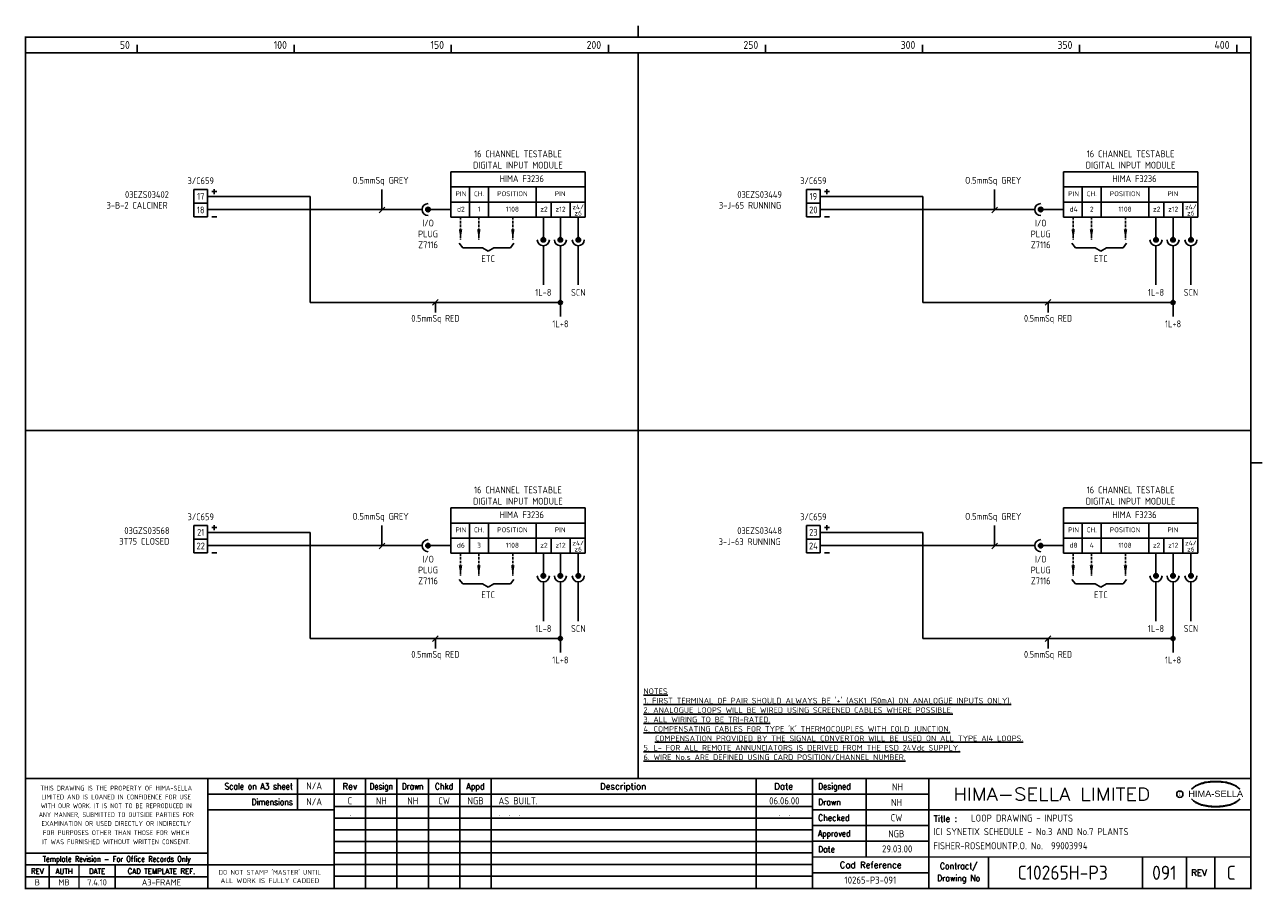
# Model space of a CAD drawing. Extents: x 14 to 408, y 0 to 275.
import ezdxf
from ezdxf.enums import TextEntityAlignment as Align

# ---------------------------------------------------------------- set-up
doc = ezdxf.new("R2010")
doc.units = 0
doc.header["$LTSCALE"] = 0.25
doc.header["$MEASUREMENT"] = 0
doc.linetypes.add('HIDDEN2', pattern=[4.7625, 3.175, -1.5875])
doc.layers.get('0').update_dxf_attribs({"color": 41, "linetype": 'CONTINUOUS'})
for name, color, linetype in [('00-DRG_FRAME', 12, 'CONTINUOUS'), ('01-DRAW', 7, 'CONTINUOUS'), ('051-TEXT', 2, 'CONTINUOUS'), ('117', 7, 'CONTINUOUS'), ('DIM', 3, 'CONTINUOUS')]:
    doc.layers.add(name, color=color, linetype=linetype)
doc.styles.add('ARIAL', font='ARIAL.TTF', dxfattribs={"height": 2.5})
doc.styles.add('ISO', font='iso.shx')
doc.styles.add('ROMAND', font='ROMAND')

# ---------------------------------------------------------------- blocks, each defined once
blk = doc.blocks.new('A3-REVA')
at = {"layer": '051-TEXT', "style": 'ISO'}
for tag, p in [('DESIGNED', (292.01, 31.7)), ('A', (117.73, 27.28)), ('DES', (127.73, 27.28)), ('DRN', (137.73, 27.28)), ('CHKD', (147.73, 27.28)), ('APPD', (157.73, 27.28)), ('DATE', (256, 27.28)), ('DRAWN', (291.72, 26.77)), ('CHECKED', (291.72, 21.89)), ('APPD', (291.65, 16.79)), ('DATE', (291.92, 11.96))]:
    blk.add_attdef(tag, text='', height=2.25, dxfattribs=at).set_placement(p, align=Align.CENTER)
blk.add_attdef('DESCRIPTION', (165.03, 27.28), '', height=2.25, dxfattribs=at)
blk = doc.blocks.new('A3-REVB')
at = {"layer": '051-TEXT', "style": 'ISO'}
for tag, p in [('A', (124.85, -20.36)), ('DES', (134.85, -20.36)), ('DRN', (144.85, -20.36)), ('CHKD', (154.85, -20.36)), ('APPD', (164.85, -20.36)), ('DATE', (263.12, -20.36))]:
    blk.add_attdef(tag, text='', height=2.25, dxfattribs=at).set_placement(p, align=Align.CENTER)
blk.add_attdef('DESCRIPTION', (172.15, -20.36), '', height=2.25, dxfattribs=at)
blk = doc.blocks.new('A3-TITLE')
at = {"layer": '051-TEXT', "style": 'ISO'}
blk.add_attdef('TITLE_1', (315.46, 21.78), '', height=2.25, dxfattribs=at)
for tag, p in [('DRGNO', (376.96, 3.24)), ('REV.', (398.2, 3.24))]:
    blk.add_attdef(tag, text='', height=4.5, dxfattribs=at).set_placement(p, align=Align.CENTER)
blk = doc.blocks.new('A3-CONTRACT')
at = {"layer": '051-TEXT', "color": 41, "style": 'ISO'}
for tag, height, p in [('SCALE', 2.25, (106.71, 31.82)), ('DIMS', 2.25, (106.71, 26.8)), ('CAD-REF', 2.25, (283.73, 1.84)), ('CONTRACT', 4.5, (344.94, 3.1))]:
    blk.add_attdef(tag, text='', height=height, dxfattribs=at).set_placement(p, align=Align.CENTER)
for tag, p in [('TITLE_2', (303.86, 17.28)), ('TITLE_3', (303.79, 12.78))]:
    blk.add_attdef(tag, p, '', height=2.25, dxfattribs=at)
blk = doc.blocks.new('DOT')
for radius in [0.75, 0.65, 0.55, 0.45, 0.35, 0.25, 0.15, 0.05]:
    blk.add_circle((0, 0), radius)

msp = doc.modelspace()

# ---------------------------------------------------------------- linework, layer by layer
at = {"layer": '00-DRG_FRAME'}
for p, q in [((50, 266.5), (50, 269)), ((100, 266.5), (100, 269)), ((150, 266.5), (150, 269)), ((200, 266.5), (200, 269)), ((250, 266.5), (250, 269)), ((300, 266.5), (300, 269)), ((350, 266.5), (350, 269)), ((400, 266.5), (400, 269)), ((101.01, 35.5), (101.01, 25.5)), ((122.7, 35.5), (122.7, 0.5)), ((132.7, 0.5), (132.7, 35.5)), ((142.7, 0.5), (142.7, 35.5)), ((152.7, 35.5), (152.7, 0.5)), ((162.7, 35.5), (162.7, 0.5)), ((247, 35.5), (247, 0.5)), ((282, 35.5), (282, 10.5)), ((265, 30.5), (302, 30.5)), ((265, 26.59), (112.7, 26.59)), ((302, 25.5), (265, 25.5)), ((265, 22.89), (112.7, 22.89)), ((265, 20.5), (302, 20.5)), ((265, 19.19), (112.7, 19.19)), ((265, 15.49), (112.7, 15.49)), ((302, 15.5), (265, 15.5)), ((265, 11.79), (112.7, 11.79)), ((265, 8.09), (112.7, 8.09)), ((321, 10.5), (321, 0.5)), ((370, 10.5), (370, 0.5)), ((384, 0.5), (384, 10.5)), ((393, 10.5), (393, 0.5)), ((72.5, 4.25), (14.5, 4.25)), ((265, 4.39), (112.7, 4.39)), ((302, 5.5), (265, 5.5))]:
    msp.add_line(p, q, dxfattribs=at)
at = {"layer": '00-DRG_FRAME', "const_width": 0.5}
for points in [[(209.5, 271.5), (209.5, 275.18)], [(209.5, 271.5), (209.5, 275.18)], [(14.5, 266.5), (404.5, 266.5)], [(209.5, 35.5), (209.5, 266.5)], [(14.5, 146.31), (404.5, 146.31)], [(404.5, 136), (408.18, 136)], [(404.5, 35.5), (14.5, 35.5)], [(72.5, 0.5), (72.5, 35.5)], [(112.7, 0.5), (112.7, 35.5)], [(265, 35.5), (265, 0.5)], [(302, 0.5), (302, 35.5)], [(265, 30.5), (72.5, 30.5)], [(112.7, 25.5), (72.5, 25.5)], [(404.5, 25.5), (302, 25.5)], [(14.5, 11.75), (72.5, 11.75)], [(14.5, 8), (72.5, 8)], [(22, 0.5), (22, 8)], [(31.5, 0.5), (31.5, 8)], [(43, 0.5), (43, 8)], [(112.7, 8), (72.5, 8)], [(265, 10.5), (404.5, 10.5)]]:
    msp.add_lwpolyline(points, dxfattribs=at)
msp.add_lwpolyline([(14.5, 0.5), (404.5, 0.5), (404.5, 271.5), (14.5, 271.5)], close=True, dxfattribs=at)
at = {"layer": '00-DRG_FRAME', "color": 3}
msp.add_circle((381.88, 30.5), 1, dxfattribs=at)
for centre, radius, start, end in [((390.6, 26.83), 7.24, 106.0532, 133.5024), ((390.88, 27.01), 7.3, 130.419, 136.057), ((390.11, 28.1), 5.98, 122.244, 131.6154), ((389.75, 28.78), 5.21, 111.8206, 122.8668), ((391.78, 24.7), 9.76, 107.5931, 113.9452), ((393.1, 18.5), 15.94, 89.2698, 106.3911), ((392.1, 23.52), 10.99, 96.0146, 107.3203), ((393.29, 16.31), 18.28, 92.8917, 97.3734), ((393.24, 18.86), 15.73, 89.7805, 93.1738), ((393.36, 18.86), 15.73, 86.8262, 90.2195), ((393.51, 18.5), 15.94, 73.6089, 90.7302), ((393.31, 16.31), 18.28, 82.6266, 87.1083), ((394.51, 23.52), 10.99, 72.6797, 83.9854), ((394.83, 24.7), 9.76, 66.0548, 72.4069), ((396, 26.83), 7.24, 46.4976, 73.9468), ((396.85, 28.78), 5.21, 57.1332, 68.1794), ((396.49, 28.1), 5.98, 48.3846, 57.756), ((395.73, 27.01), 7.3, 43.943, 49.581), ((390.88, 34.04), 7.3, 223.943, 229.581), ((390.6, 34.23), 7.24, 226.4976, 253.9468), ((390.11, 32.96), 5.98, 228.3846, 237.756), ((389.75, 32.28), 5.21, 237.1332, 248.1794), ((396, 34.23), 7.24, 286.0532, 313.5024), ((396.85, 32.28), 5.21, 291.8206, 302.8668), ((396.49, 32.96), 5.98, 302.244, 311.6154), ((395.73, 34.04), 7.3, 310.419, 316.057), ((391.78, 36.36), 9.76, 246.0548, 252.4069), ((393.1, 42.56), 15.94, 253.6089, 270.7302), ((392.1, 37.54), 10.99, 252.6797, 263.9854), ((393.29, 44.75), 18.28, 262.6266, 267.1083), ((393.24, 42.19), 15.73, 266.8262, 270.2195), ((393.51, 42.56), 15.94, 269.2698, 286.3911), ((393.36, 42.19), 15.73, 269.7805, 273.1738), ((393.31, 44.75), 18.28, 272.8917, 277.3734), ((394.51, 37.54), 10.99, 276.0146, 287.3203), ((394.83, 36.36), 9.76, 287.5931, 293.9452)]:
    msp.add_arc(centre, radius, start, end, dxfattribs=at)
at = {"layer": '01-DRAW'}
for p, q in [((68.09, 222.97), (68.09, 214.33)), ((72.41, 222.97), (68.09, 222.97)), ((72.41, 214.33), (72.41, 222.97)), ((72.41, 220.81), (105.13, 220.81)), ((75.35, 222.33), (73.79, 222.33)), ((74.57, 223.1), (74.57, 221.55)), ((105.13, 187.04), (105.13, 220.81)), ((267.41, 222.97), (263.09, 222.97)), ((263.09, 222.97), (263.09, 214.33)), ((267.41, 214.33), (267.41, 222.97)), ((267.41, 220.81), (300.13, 220.81)), ((270.35, 222.33), (268.79, 222.33)), ((269.57, 223.1), (269.57, 221.55)), ((300.13, 187.04), (300.13, 220.81)), ((72.41, 218.65), (68.09, 218.65)), ((267.41, 218.65), (263.09, 218.65)), ((72.41, 214.33), (68.09, 214.33)), ((72.41, 214.33), (68.09, 214.33)), ((140.69, 216.6), (72.41, 216.6)), ((75.35, 214.33), (73.79, 214.33)), ((267.41, 214.33), (263.09, 214.33)), ((267.41, 214.33), (263.09, 214.33)), ((335.69, 216.6), (267.41, 216.6)), ((270.35, 214.33), (268.79, 214.33)), ((105.13, 187.04), (184.73, 187.04)), ((300.13, 187.04), (379.73, 187.04)), ((68.09, 116), (68.09, 107.36)), ((72.41, 116), (68.09, 116)), ((72.41, 107.36), (72.41, 116)), ((75.35, 115.35), (73.79, 115.35)), ((74.57, 116.12), (74.57, 114.57)), ((263.09, 116), (263.09, 107.36)), ((267.41, 116), (263.09, 116)), ((267.41, 107.36), (267.41, 116)), ((270.35, 115.35), (268.79, 115.35)), ((269.57, 116.12), (269.57, 114.57)), ((72.41, 111.68), (68.09, 111.68)), ((72.41, 113.84), (105.13, 113.84)), ((105.13, 80.06), (105.13, 113.84)), ((267.41, 111.68), (263.09, 111.68)), ((267.41, 113.84), (300.13, 113.84)), ((300.13, 80.06), (300.13, 113.84)), ((72.41, 107.36), (68.09, 107.36)), ((72.41, 107.36), (68.09, 107.36)), ((140.69, 109.62), (72.41, 109.62)), ((75.35, 107.36), (73.79, 107.36)), ((267.41, 107.36), (263.09, 107.36)), ((267.41, 107.36), (263.09, 107.36)), ((335.69, 109.62), (267.41, 109.62)), ((270.35, 107.36), (268.79, 107.36)), ((105.13, 80.06), (184.73, 80.06)), ((300.13, 80.06), (379.73, 80.06))]:
    msp.add_line(p, q, dxfattribs=at)
at = {"layer": '117'}
for p, q in [((149.81, 228.6), (149.81, 214.2)), ((192.61, 228.6), (149.81, 228.6)), ((192.61, 228.6), (192.61, 214.2)), ((387.61, 228.6), (344.81, 228.6)), ((344.81, 228.6), (344.81, 214.2)), ((387.61, 228.6), (387.61, 214.2)), ((192.61, 223.8), (149.81, 223.8)), ((155.81, 223.8), (155.81, 214.2)), ((161.81, 223.8), (161.81, 214.2)), ((177.01, 223.8), (177.01, 214.2)), ((387.61, 223.8), (344.81, 223.8)), ((350.81, 223.8), (350.81, 214.2)), ((356.81, 223.8), (356.81, 214.2)), ((372.01, 223.8), (372.01, 214.2)), ((192.61, 219), (149.81, 219)), ((181.81, 219), (181.81, 214.2)), ((187.81, 219), (187.81, 214.2)), ((387.61, 219), (344.81, 219)), ((376.81, 219), (376.81, 214.2)), ((382.81, 219), (382.81, 214.2)), ((149.81, 216.6), (142.61, 216.6)), ((192.61, 214.2), (149.81, 214.2)), ((179.3, 214.2), (179.3, 207)), ((184.73, 214.2), (184.73, 207)), ((190.42, 214.2), (190.42, 207)), ((344.81, 216.6), (337.61, 216.6)), ((387.61, 214.2), (344.81, 214.2)), ((374.3, 214.2), (374.3, 207)), ((379.73, 214.2), (379.73, 207)), ((385.42, 214.2), (385.42, 207)), ((152.55, 205.86), (153.63, 204.42)), ((169.95, 205.86), (168.87, 204.42)), ((179.3, 205.08), (179.3, 192.6)), ((184.73, 205.08), (184.73, 182.59)), ((190.42, 205.08), (190.42, 192.6)), ((347.55, 205.86), (348.63, 204.42)), ((364.95, 205.86), (363.87, 204.42)), ((374.3, 205.08), (374.3, 192.6)), ((379.73, 205.08), (379.73, 182.59)), ((385.42, 205.08), (385.42, 192.6)), ((153.63, 204.42), (159.95, 204.42)), ((159.95, 204.42), (161.75, 203.34)), ((163.55, 204.42), (161.75, 203.34)), ((168.87, 204.42), (163.55, 204.42)), ((348.63, 204.42), (354.95, 204.42)), ((354.95, 204.42), (356.75, 203.34)), ((358.55, 204.42), (356.75, 203.34)), ((363.87, 204.42), (358.55, 204.42)), ((192.61, 121.62), (149.81, 121.62)), ((149.81, 121.62), (149.81, 107.22)), ((192.61, 121.62), (192.61, 107.22)), ((344.81, 121.62), (344.81, 107.22)), ((387.61, 121.62), (344.81, 121.62)), ((387.61, 121.62), (387.61, 107.22)), ((192.61, 116.82), (149.81, 116.82)), ((155.81, 116.82), (155.81, 107.22)), ((161.81, 116.82), (161.81, 107.22)), ((177.01, 116.82), (177.01, 107.22)), ((387.61, 116.82), (344.81, 116.82)), ((350.81, 116.82), (350.81, 107.22)), ((356.81, 116.82), (356.81, 107.22)), ((372.01, 116.82), (372.01, 107.22)), ((192.61, 112.02), (149.81, 112.02)), ((181.81, 112.02), (181.81, 107.22)), ((187.81, 112.02), (187.81, 107.22)), ((387.61, 112.02), (344.81, 112.02)), ((376.81, 112.02), (376.81, 107.22)), ((382.81, 112.02), (382.81, 107.22)), ((149.81, 109.62), (142.61, 109.62)), ((192.61, 107.22), (149.81, 107.22)), ((179.3, 107.22), (179.3, 100.02)), ((184.73, 107.22), (184.73, 100.02)), ((190.42, 107.22), (190.42, 100.02)), ((344.81, 109.62), (337.61, 109.62)), ((387.61, 107.22), (344.81, 107.22)), ((374.3, 107.22), (374.3, 100.02)), ((379.73, 107.22), (379.73, 100.02)), ((385.42, 107.22), (385.42, 100.02)), ((152.55, 98.88), (153.63, 97.44)), ((169.95, 98.88), (168.87, 97.44)), ((347.55, 98.88), (348.63, 97.44)), ((364.95, 98.88), (363.87, 97.44)), ((153.63, 97.44), (159.95, 97.44)), ((159.95, 97.44), (161.75, 96.36)), ((163.55, 97.44), (161.75, 96.36)), ((168.87, 97.44), (163.55, 97.44)), ((179.3, 98.1), (179.3, 85.62)), ((184.73, 98.1), (184.73, 75.61)), ((190.42, 98.1), (190.42, 85.62)), ((348.63, 97.44), (354.95, 97.44)), ((354.95, 97.44), (356.75, 96.36)), ((358.55, 97.44), (356.75, 96.36)), ((363.87, 97.44), (358.55, 97.44)), ((374.3, 98.1), (374.3, 85.62)), ((379.73, 98.1), (379.73, 75.61)), ((385.42, 98.1), (385.42, 85.62))]:
    msp.add_line(p, q, dxfattribs=at)
at = {"layer": '117', "linetype": 'HIDDEN2'}
for p, q in [((152.95, 214.2), (152.95, 207)), ((158.77, 214.2), (158.77, 207)), ((169.59, 214.2), (169.59, 207)), ((347.95, 214.2), (347.95, 207)), ((353.77, 214.2), (353.77, 207)), ((364.59, 214.2), (364.59, 207)), ((152.95, 107.22), (152.95, 100.02)), ((158.77, 107.22), (158.77, 100.02)), ((169.59, 107.22), (169.59, 100.02)), ((347.95, 107.22), (347.95, 100.02)), ((353.77, 107.22), (353.77, 100.02)), ((364.59, 107.22), (364.59, 100.02))]:
    msp.add_line(p, q, dxfattribs=at)
at = {"layer": '117'}
for centre, radius in [((142.61, 216.6), 0.72), ((142.61, 216.6), 0.624), ((142.61, 216.6), 0.528), ((142.61, 216.6), 0.432), ((142.61, 216.6), 0.336), ((142.61, 216.6), 0.24), ((337.61, 216.6), 0.72), ((337.61, 216.6), 0.624), ((337.61, 216.6), 0.528), ((337.61, 216.6), 0.432), ((337.61, 216.6), 0.336), ((337.61, 216.6), 0.24), ((142.61, 216.6), 0.144), ((142.61, 216.6), 0.048), ((337.61, 216.6), 0.144), ((337.61, 216.6), 0.048), ((179.3, 207), 0.72), ((179.3, 207), 0.624), ((179.3, 207), 0.528), ((179.3, 207), 0.432), ((179.3, 207), 0.336), ((179.3, 207), 0.24), ((179.3, 207), 0.144), ((179.3, 207), 0.048), ((184.73, 207), 0.72), ((184.73, 207), 0.624), ((184.73, 207), 0.528), ((184.73, 207), 0.432), ((184.73, 207), 0.336), ((184.73, 207), 0.24), ((184.73, 207), 0.144), ((184.73, 207), 0.048), ((190.42, 207), 0.72), ((190.42, 207), 0.624), ((190.42, 207), 0.528), ((190.42, 207), 0.432), ((190.42, 207), 0.336), ((190.42, 207), 0.24), ((190.42, 207), 0.144), ((190.42, 207), 0.048), ((374.3, 207), 0.72), ((374.3, 207), 0.624), ((374.3, 207), 0.528), ((374.3, 207), 0.432), ((374.3, 207), 0.336), ((374.3, 207), 0.24), ((374.3, 207), 0.144), ((374.3, 207), 0.048), ((379.73, 207), 0.72), ((379.73, 207), 0.624), ((379.73, 207), 0.528), ((379.73, 207), 0.432), ((379.73, 207), 0.336), ((379.73, 207), 0.24), ((379.73, 207), 0.144), ((379.73, 207), 0.048), ((385.42, 207), 0.72), ((385.42, 207), 0.624), ((385.42, 207), 0.528), ((385.42, 207), 0.432), ((385.42, 207), 0.336), ((385.42, 207), 0.24), ((385.42, 207), 0.144), ((385.42, 207), 0.048), ((142.61, 109.62), 0.72), ((142.61, 109.62), 0.624), ((142.61, 109.62), 0.528), ((142.61, 109.62), 0.432), ((142.61, 109.62), 0.336), ((142.61, 109.62), 0.24), ((142.61, 109.62), 0.144), ((142.61, 109.62), 0.048), ((337.61, 109.62), 0.72), ((337.61, 109.62), 0.624), ((337.61, 109.62), 0.528), ((337.61, 109.62), 0.432), ((337.61, 109.62), 0.336), ((337.61, 109.62), 0.24), ((337.61, 109.62), 0.144), ((337.61, 109.62), 0.048), ((179.3, 100.02), 0.72), ((179.3, 100.02), 0.624), ((179.3, 100.02), 0.528), ((179.3, 100.02), 0.432), ((179.3, 100.02), 0.336), ((179.3, 100.02), 0.24), ((179.3, 100.02), 0.144), ((179.3, 100.02), 0.048), ((184.73, 100.02), 0.72), ((184.73, 100.02), 0.624), ((184.73, 100.02), 0.528), ((184.73, 100.02), 0.432), ((184.73, 100.02), 0.336), ((184.73, 100.02), 0.24), ((184.73, 100.02), 0.144), ((184.73, 100.02), 0.048), ((190.42, 100.02), 0.72), ((190.42, 100.02), 0.624), ((190.42, 100.02), 0.528), ((190.42, 100.02), 0.432), ((190.42, 100.02), 0.336), ((190.42, 100.02), 0.24), ((190.42, 100.02), 0.144), ((190.42, 100.02), 0.048), ((374.3, 100.02), 0.72), ((374.3, 100.02), 0.624), ((374.3, 100.02), 0.528), ((374.3, 100.02), 0.432), ((374.3, 100.02), 0.336), ((374.3, 100.02), 0.24), ((374.3, 100.02), 0.144), ((374.3, 100.02), 0.048), ((379.73, 100.02), 0.72), ((379.73, 100.02), 0.624), ((379.73, 100.02), 0.528), ((379.73, 100.02), 0.432), ((379.73, 100.02), 0.336), ((379.73, 100.02), 0.24), ((379.73, 100.02), 0.144), ((379.73, 100.02), 0.048), ((385.42, 100.02), 0.72), ((385.42, 100.02), 0.624), ((385.42, 100.02), 0.528), ((385.42, 100.02), 0.432), ((385.42, 100.02), 0.336), ((385.42, 100.02), 0.24), ((385.42, 100.02), 0.144), ((385.42, 100.02), 0.048)]:
    msp.add_circle(centre, radius, dxfattribs=at)
for centre, start, end in [((142.61, 216.6), 90, 270), ((337.61, 216.6), 90, 270), ((179.3, 207), 180, 0), ((184.73, 207), 180, 0), ((190.42, 207), 180, 0), ((374.3, 207), 180, 0), ((379.73, 207), 180, 0), ((385.42, 207), 180, 0), ((142.61, 109.62), 90, 270), ((337.61, 109.62), 90, 270), ((179.3, 100.02), 180, 0), ((184.73, 100.02), 180, 0), ((190.42, 100.02), 180, 0), ((374.3, 100.02), 180, 0), ((379.73, 100.02), 180, 0), ((385.42, 100.02), 180, 0)]:
    msp.add_arc(centre, 1.92, start, end, dxfattribs=at)
for points in [[(153.51, 210.36), (152.39, 210.36), (152.95, 207)], [(159.33, 210.36), (158.21, 210.36), (158.77, 207)], [(170.15, 210.36), (169.03, 210.36), (169.59, 207)], [(348.51, 210.36), (347.39, 210.36), (347.95, 207)], [(354.33, 210.36), (353.21, 210.36), (353.77, 207)], [(365.15, 210.36), (364.03, 210.36), (364.59, 207)], [(153.51, 103.38), (152.39, 103.38), (152.95, 100.02)], [(159.33, 103.38), (158.21, 103.38), (158.77, 100.02)], [(170.15, 103.38), (169.03, 103.38), (169.59, 100.02)], [(348.51, 103.38), (347.39, 103.38), (347.95, 100.02)], [(354.33, 103.38), (353.21, 103.38), (353.77, 100.02)], [(365.15, 103.38), (364.03, 103.38), (364.59, 100.02)]]:
    msp.add_solid(points, dxfattribs=at)
at = {"layer": 'DIM'}
for p, q in [((127.95, 216.49), (127.95, 223.04)), ((322.95, 216.49), (322.95, 223.04)), ((127.05, 215.59), (128.85, 217.39)), ((322.05, 215.59), (323.85, 217.39)), ((144.03, 186.14), (145.83, 187.94)), ((144.93, 183.85), (144.93, 187.04)), ((339.03, 186.14), (340.83, 187.94)), ((339.93, 183.85), (339.93, 187.04)), ((127.95, 109.52), (127.95, 116.06)), ((322.95, 109.52), (322.95, 116.06)), ((127.05, 108.62), (128.85, 110.42)), ((322.05, 108.62), (323.85, 110.42)), ((144.03, 79.16), (145.83, 80.96)), ((144.93, 76.87), (144.93, 80.06)), ((339.03, 79.16), (340.83, 80.96)), ((339.93, 76.87), (339.93, 80.06))]:
    msp.add_line(p, q, dxfattribs=at)

# ---------------------------------------------------------------- block references
at = {"layer": '00-DRG_FRAME'}
for name, p, values in [('A3-CONTRACT', (-0.35, 0.19), {'TITLE_2': 'ICI SYNETIX SCHEDULE - No.3 AND No.7 PLANTS', 'TITLE_3': 'FISHER-ROSEMOUNTP.O. No.  99003994', 'CAD-REF': '10265-P3-091', 'CONTRACT': 'C10265H-P3', 'SCALE': 'N/A', 'DIMS': 'N/A'}), ('A3-REVB', (-7, 43.98), {'A': '.', 'DESCRIPTION': '.  .  .', 'DATE': '.  .'}), ('A3-TITLE', (0, 0), {'TITLE_1': 'LOOP DRAWING - INPUTS', 'DRGNO': '091', 'REV.': 'C'})]:
    msp.add_blockref(name, p, dxfattribs=at).add_auto_attribs(values)
ref = msp.add_blockref('A3-REVA', (0, 0), dxfattribs=at)
ref.add_attrib('A', 'C', dxfattribs={"layer": '051-TEXT', "height": 2.25, "style": 'ISO'}).set_placement((117.73, 27.28), align=Align.CENTER)
ref.add_attrib('DES', 'NH', dxfattribs={"layer": '051-TEXT', "height": 2.25, "style": 'ISO'}).set_placement((127.73, 27.28), align=Align.CENTER)
ref.add_attrib('DRN', 'NH', dxfattribs={"layer": '051-TEXT', "height": 2.25, "style": 'ISO'}).set_placement((137.73, 27.28), align=Align.CENTER)
ref.add_attrib('CHKD', 'CW', dxfattribs={"layer": '051-TEXT', "height": 2.25, "style": 'ISO'}).set_placement((147.73, 27.28), align=Align.CENTER)
ref.add_attrib('APPD', 'NGB', dxfattribs={"layer": '051-TEXT', "height": 2.25, "style": 'ISO'}).set_placement((157.73, 27.28), align=Align.CENTER)
ref.add_attrib('DESCRIPTION', 'AS BUILT.', (165.03, 27.28), dxfattribs={"layer": '051-TEXT', "height": 2.25, "style": 'ISO'})
ref.add_attrib('DATE', '06.06.00', dxfattribs={"layer": '051-TEXT', "height": 2.25, "style": 'ISO'}).set_placement((256, 27.28), align=Align.CENTER)
ref.add_attrib('DESIGNED', 'NH', dxfattribs={"layer": '051-TEXT', "height": 2.25, "style": 'ISO'}).set_placement((292.01, 31.7), align=Align.CENTER)
ref.add_attrib('DRAWN', 'NH', dxfattribs={"layer": '051-TEXT', "height": 2.25, "style": 'ISO'}).set_placement((291.72, 26.77), align=Align.CENTER)
ref.add_attrib('CHECKED', 'CW', dxfattribs={"layer": '051-TEXT', "height": 2.25, "style": 'ISO'}).set_placement((291.72, 21.89), align=Align.CENTER)
ref.add_attrib('APPD', 'NGB', dxfattribs={"layer": '051-TEXT', "height": 2.25, "style": 'ISO'}).set_placement((291.65, 16.79), align=Align.CENTER)
ref.add_attrib('DATE', '29.03.00', dxfattribs={"layer": '051-TEXT', "height": 2.25, "style": 'ISO'}).set_placement((291.92, 11.96), align=Align.CENTER)
at = {"layer": '01-DRAW', "xscale": 0.8639999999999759, "yscale": 0.8640000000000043, "zscale": 0.864}
for p in [(184.73, 187.04), (379.73, 187.04), (184.73, 80.06), (379.73, 80.06)]:
    msp.add_blockref('DOT', p, dxfattribs=at)

# ---------------------------------------------------------------- texts
at = {"layer": '00-DRG_FRAME', "style": 'ISO'}
for s, p in [('50', (47.69, 267.75)), ('100', (97.69, 267.75)), ('150', (147.69, 267.75)), ('200', (197.69, 267.75)), ('250', (247.69, 267.75)), ('300', (297.69, 267.75)), ('350', (347.69, 267.75)), ('400', (397.69, 267.75))]:
    msp.add_text(s, height=2.5, dxfattribs=at).set_placement(p, align=Align.RIGHT)
at = {"layer": '00-DRG_FRAME', "color": 3, "style": 'ISO'}
for s, width, p in [('THIS DRAWING IS THE PROPERTY OF HIMA-SELLA', 0.9, (43.36, 32.44)), ("DO NOT STAMP 'MASTER' UNTIL", 0.95, (92.25, 5.79))]:
    msp.add_text(s, height=1.53, dxfattribs=dict(at, width=width)).set_placement(p, align=Align.MIDDLE)
at = {"layer": '00-DRG_FRAME', "color": 4, "style": 'ROMAND', "width": 0.87}
for s, p in [('Scale on A3 sheet', (99.54, 32)), ('Dimensions', (99.54, 27.01))]:
    msp.add_text(s, height=2, dxfattribs=at).set_placement(p, align=Align.RIGHT)
at = {"layer": '00-DRG_FRAME', "color": 4, "style": 'ROMAND'}
for s, p in [('Rev', (117.7, 32)), ('Description', (204.69, 32)), ('Date', (255.79, 32))]:
    msp.add_text(s, height=2, dxfattribs=at).set_placement(p, align=Align.CENTER)
for s, width, p in [('Design', 0.85, (127.7, 32)), ('Drawn', 0.85, (137.7, 32)), ('Chkd', 0.9, (147.7, 32)), ('Appd', 0.9, (157.7, 32))]:
    msp.add_text(s, height=2, dxfattribs=dict(at, width=width)).set_placement(p, align=Align.CENTER)
for s, width, p in [('Designed', 0.87, (266.75, 32)), ('Drawn', 0.9, (266.75, 27)), ('Checked', 0.9, (266.75, 22)), ('Approved', 0.85, (266.75, 17)), ('Date', 0.9, (266.75, 12))]:
    msp.add_text(s, height=2, dxfattribs=dict(at, width=width)).set_placement(p)
at = {"layer": '00-DRG_FRAME', "style": 'ROMAND', "width": 1.15}
msp.add_text('HIMA-SELLA LIMITED', height=4, dxfattribs=at).set_placement((341.1, 30.5), align=Align.MIDDLE)
at = {"layer": '00-DRG_FRAME', "style": 'ARIAL', "width": 1.05}
msp.add_text('HIMA-SELLA', height=2, dxfattribs=at).set_placement((393.3, 29.63), align=Align.CENTER)
at = {"layer": '00-DRG_FRAME', "color": 3, "style": 'ISO'}
for s, width, p in [('LIMITED AND IS LOANED IN CONFIDENCE FOR USE', 0.9, (43.36, 29.62)), ('WITH OUR WORK. IT IS NOT TO BE REPRODUCED IN', 0.87, (43.36, 26.81)), ('ANY MANNER, SUBMITTED TO OUTSIDE PARTIES FOR', 0.87, (43.36, 23.99)), ('EXAMINATION OR USED DIRECTLY OR INDIRECTLY', 0.9, (43.36, 21.18)), ('IT WAS FURNISHED WITHOUT WRITTEN CONSENT.', 0.9, (43.36, 15.35)), ('FOR PURPOSES OTHER THAN THOSE FOR WHICH', 0.9, (43.36, 18.27))]:
    msp.add_text(s, height=1.53, dxfattribs=dict(at, width=width)).set_placement(p, align=Align.MIDDLE_CENTER)
at = {"layer": '00-DRG_FRAME', "color": 3, "style": 'ISO', "width": 0.9}
msp.add_text('C', height=1, dxfattribs=at).set_placement((381.84, 30), align=Align.CENTER)
at = {"layer": '00-DRG_FRAME', "color": 4, "style": 'ROMAND'}
msp.add_text('Title :', height=2, dxfattribs=at).set_placement((303.5, 21.75))
for s, height, width, p in [('Template Revision - For Office Records Only', 1.8, 0.85, (43.5, 9.62)), ('Contract/', 2, 0.9, (311.5, 7.5)), ('REV', 1.8, 0.9, (18.25, 6)), ('AUTH', 1.8, 0.9, (26.75, 6)), ('DATE', 1.8, 0.9, (37.25, 6)), ('CAD TEMPLATE REF.', 1.8, 0.9, (57.75, 6)), ('Drawing No', 2, 0.9, (311.5, 3.5))]:
    msp.add_text(s, height=height, dxfattribs=dict(at, width=width)).set_placement(p, align=Align.MIDDLE)
for s, p in [('Cad Reference', (283.5, 8)), ('REV', (388, 5.5))]:
    msp.add_text(s, height=2, dxfattribs=at).set_placement(p, align=Align.MIDDLE)
at = {"layer": '00-DRG_FRAME', "color": 41, "style": 'ISO'}
for s, p in [('B', (18.25, 1.45)), ('MB', (26.75, 1.45)), ('7.4.10', (37.25, 1.45)), ('A3-FRAME', (57.75, 1.45))]:
    msp.add_text(s, height=2, dxfattribs=at).set_placement(p, align=Align.CENTER)
at = {"layer": '00-DRG_FRAME', "color": 3, "style": 'ISO'}
msp.add_text('ALL WORK IS FULLY CADDED', height=1.53, dxfattribs=at).set_placement((92.25, 2.98), align=Align.MIDDLE_CENTER)
at = {"layer": '01-DRAW', "style": 'ISO'}
for s, height, p in [('16 CHANNEL TESTABLE', 2.16, (171.21, 233.26)), ('16 CHANNEL TESTABLE', 2.16, (366.21, 233.26)), ('DIGITAL INPUT MODULE', 2.16, (171.21, 229.66)), ('DIGITAL INPUT MODULE', 2.16, (366.21, 229.66)), ('3/C659', 2.16, (70.25, 224.7)), ('O.5mmSq GREY', 2.16, (127.5, 224.84)), ('HIMA F3236', 2.16, (172.46, 225.36)), ('3/C659', 2.16, (265.25, 224.7)), ('O.5mmSq GREY', 2.16, (322.5, 224.84)), ('HIMA F3236', 2.16, (367.46, 225.36)), ('03EZS03402', 2.16, (53.14, 220.31)), ('17', 2.16, (70.25, 219.73)), ('PIN', 1.555, (153.06, 220.86)), ('CH.', 1.555, (158.85, 220.86)), ('POSITION', 1.555, (169.45, 220.86)), ('PIN', 1.555, (184.65, 220.86)), ('03EZS03449', 2.16, (248.14, 220.31)), ('19', 2.16, (265.25, 219.73)), ('PIN', 1.555, (348.06, 220.86)), ('CH.', 1.555, (353.85, 220.86)), ('POSITION', 1.555, (364.45, 220.86)), ('PIN', 1.555, (379.65, 220.86)), ('3-B-2 CALCINER', 2.16, (50, 216.87)), ('18', 2.16, (70.25, 215.41)), ('d2', 1.555, (153.06, 215.96)), ('1', 1.56, (158.85, 215.96)), ('1108', 1.555, (169.45, 215.96)), ('z2', 1.555, (179.51, 215.96)), ('z12', 1.555, (184.78, 215.96)), ('z4/', 1.54, (190.39, 216.69)), ('3-J-65 RUNNING', 2.16, (245.09, 216.87)), ('20', 2.16, (265.25, 215.41)), ('d4', 1.555, (348.06, 215.96)), ('2', 1.56, (353.85, 215.96)), ('1108', 1.555, (364.45, 215.96)), ('z2', 1.555, (374.51, 215.96)), ('z12', 1.555, (379.78, 215.96)), ('z4/', 1.54, (385.39, 216.69)), ('I/O', 2.16, (142.61, 211.22)), ('z6', 1.54, (190.39, 214.7)), ('I/O', 2.16, (337.61, 211.22)), ('z6', 1.54, (385.39, 214.7)), ('PLUG', 2.16, (142.61, 207.77)), ('PLUG', 2.16, (337.61, 207.77)), ('Z7116', 2.16, (142.61, 204.31)), ('Z7116', 2.16, (337.61, 204.31)), ('ETC', 2.16, (161.75, 199.88)), ('ETC', 2.16, (356.75, 199.88)), ('1L-8', 2.16, (179.3, 189.14)), ('SCN', 2.16, (190.42, 189.14)), ('1L-8', 2.16, (374.3, 189.14)), ('SCN', 2.16, (385.42, 189.14)), ('1L+8', 2.16, (184.73, 179.14)), ('1L+8', 2.16, (379.73, 179.14)), ('16 CHANNEL TESTABLE', 2.16, (171.21, 126.29)), ('16 CHANNEL TESTABLE', 2.16, (366.21, 126.29)), ('DIGITAL INPUT MODULE', 2.16, (171.21, 122.69)), ('DIGITAL INPUT MODULE', 2.16, (366.21, 122.69)), ('3/C659', 2.16, (70.25, 117.72)), ('O.5mmSq GREY', 2.16, (127.5, 117.86)), ('HIMA F3236', 2.16, (172.46, 118.38)), ('3/C659', 2.16, (265.25, 117.72)), ('O.5mmSq GREY', 2.16, (322.5, 117.86)), ('HIMA F3236', 2.16, (367.46, 118.38)), ('03GZS03568', 2.16, (53.14, 113.33)), ('21', 2.16, (70.25, 112.76)), ('PIN', 1.555, (153.06, 113.88)), ('CH.', 1.555, (158.85, 113.88)), ('POSITION', 1.555, (169.45, 113.88)), ('PIN', 1.555, (184.65, 113.88)), ('03EZS03448', 2.16, (248.14, 113.33)), ('23', 2.16, (265.25, 112.76)), ('PIN', 1.555, (348.06, 113.88)), ('CH.', 1.555, (353.85, 113.88)), ('POSITION', 1.555, (364.45, 113.88)), ('PIN', 1.555, (379.65, 113.88)), ('3T75 CLOSED', 2.16, (52.31, 109.92)), ('22', 2.16, (70.25, 108.44)), ('d6', 1.555, (153.06, 108.98)), ('3', 1.56, (158.85, 108.98)), ('1108', 1.555, (169.45, 108.98)), ('z2', 1.555, (179.51, 108.98)), ('z12', 1.555, (184.78, 108.98)), ('z4/', 1.54, (190.39, 109.71)), ('3-J-63 RUNNING', 2.16, (244.98, 109.78)), ('24', 2.16, (265.25, 108.44)), ('d8', 1.555, (348.06, 108.98)), ('4', 1.56, (353.85, 108.98)), ('1108', 1.555, (364.45, 108.98)), ('z2', 1.555, (374.51, 108.98)), ('z12', 1.555, (379.78, 108.98)), ('z4/', 1.54, (385.39, 109.71)), ('I/O', 2.16, (142.61, 104.24)), ('z6', 1.54, (190.39, 107.72)), ('I/O', 2.16, (337.61, 104.24)), ('z6', 1.54, (385.39, 107.72)), ('PLUG', 2.16, (142.61, 100.79)), ('PLUG', 2.16, (337.61, 100.79)), ('Z7116', 2.16, (142.61, 97.33)), ('Z7116', 2.16, (337.61, 97.33)), ('ETC', 2.16, (161.75, 92.9)), ('ETC', 2.16, (356.75, 92.9)), ('1L-8', 2.16, (179.3, 82.16)), ('SCN', 2.16, (190.42, 82.16)), ('1L-8', 2.16, (374.3, 82.16)), ('SCN', 2.16, (385.42, 82.16)), ('1L+8', 2.16, (184.73, 72.16)), ('1L+8', 2.16, (379.73, 72.16))]:
    msp.add_text(s, height=height, dxfattribs=at).set_placement(p, align=Align.CENTER)
at = {"layer": '01-DRAW', "style": 'ISO', "width": 0.85}
for p in [(144.93, 180.91), (339.93, 180.91), (144.93, 73.93), (339.93, 73.93)]:
    msp.add_text('0.5mmSq RED', height=2.16, dxfattribs=at).set_placement(p, align=Align.CENTER)
at = {"layer": '01-DRAW', "insert": (211.18, 64.18), "char_height": 1.8, "width": 133.8261, "attachment_point": 1, "style": 'ISO'}
msp.add_mtext("{\\Fiso.shx;\\LNOTES\\P1. FIRST TERMINAL OF PAIR SHOULD ALWAYS BE '+' (ASK1 (50mA) ON ANALOGUE INPUTS ONLY).\\P2. ANALOGUE LOOPS WILL BE WIRED USING SCREENED CABLES WHERE POSSIBLE.\\P3. ALL WIRING TO BE TRI-RATED.\\P4. COMPENSATING CABLES FOR TYPE 'K' THERMOCOUPLES WITH COLD JUNCTION.\\P   COMPENSATION PROVIDED BY THE SIGNAL CONVERTOR WILL BE USED ON ALL TYPE AI4 LOOPS.\\P5. L- FOR ALL REMOTE ANNUNCIATORS IS DERIVED FROM THE ESD 24Vdc SUPPLY.\\P6. WIRE No.s ARE DEFINED USING CARD POSITION/CHANNEL NUMBER.}", dxfattribs=at)

doc.saveas('drawing.dxf')
